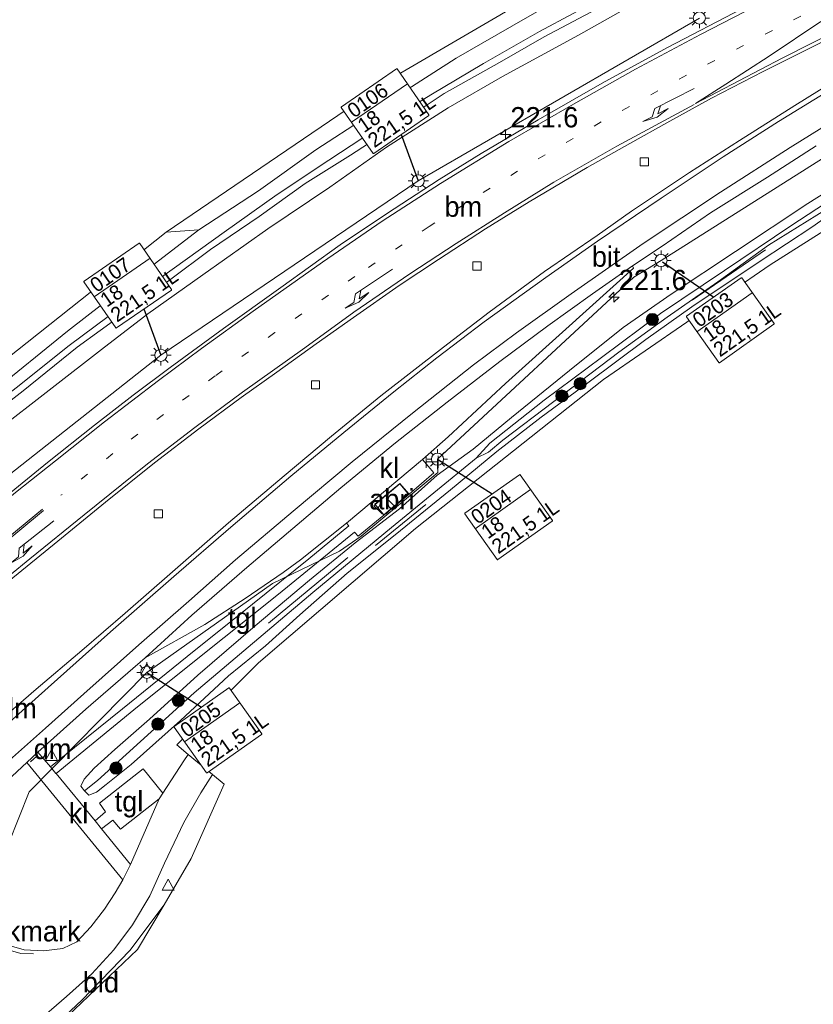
# Model space of a CAD drawing. Header units: metres. Extents: x 232248 to 233905, y 443105 to 443956.
# Tile 11 of 18: x 232956 to 233054, y 443552 to 443673. Entities that reach past the tile are written whole.
import ezdxf
from ezdxf.enums import TextEntityAlignment as Align

# ---------------------------------------------------------------- set-up
doc = ezdxf.new("R2010")
doc.units = ezdxf.units.M
doc.set_wipeout_variables(frame=1)
doc.linetypes.add('13strp', pattern=[4, 1, -3])
for name, color, linetype, lineweight in [('as-bs-kilometr', 1, 'Continuous', 18), ('bp-bs-bomenrij', 8, 'laanbep', 18), ('bp-bs-boom', 8, 'Continuous', 18), ('gw-bs-bodemwatergang', 8, 'Continuous', 18), ('gw-bs-insteekwatergang', 8, 'Continuous', 18), ('HTM_vb_kabeltrace_1', 5, 'Continuous', 18), ('HTM_vb_kabeltrace_2', 1, 'Continuous', 18), ('HTM_vb_lichtmast_t1', 5, 'Continuous', 18), ('kd-bs-dakrand', 13, 'Continuous', 18), ('kd-bs-maaiveldlijn', 8, 'Continuous', 18), ('kd-bs-nok', 13, 'Continuous', 18), ('kd-bs-opnamedtmgrens', 173, 'Continuous', 18), ('mk-b5-verdrijfstrp', 8, 'Continuous', 18), ('mk-bs-13streep 0.45', 8, '13strp', 18), ('mk-bs-haaientd', 8, 'haaitd', 18), ('mk-bs-pijlli750', 8, 'Continuous', 18), ('mk-bs-streep 0.15', 8, 'Continuous', 18), ('mk-bs-vlakmark', 8, 'Continuous', 18), ('og-b5-grond_ingericht', 8, 'Continuous', 18), ('og-b5-inrichtingselement', 8, 'Continuous', 18), ('og-bs-hulpgeometrie', 53, 'Continuous', 18), ('og-bs-inrichtingselement', 253, 'Continuous', 18), ('og-bs-terreinafscheiding', 253, 'Continuous', 18), ('vh-b5-verh_soort', 8, 'Continuous', 18), ('wh-bs-greppel', 8, 'greppel', 18), ('wh-bs-kolk', 8, 'Continuous', 18), ('wm-bs-t25_1000', 7, 'Continuous', 25), ('wm-bs-verkeersbord', 8, 'Continuous', 18)]:
    doc.layers.add(name, color=color, linetype=linetype, lineweight=lineweight)
doc.layers.add('to-xx-bibcontour', color=253, linetype='Continuous')
doc.styles.add('rtw_iso', font='iso-rtw.shx')
doc.linetypes.add('greppel', pattern='A,25.5,-0.01,[14,RTW.shx,S=1,R=0,X=0,Y=0],1,[14,RTW.shx,S=1,R=0,X=0,Y=0],1,[14,RTW.shx,S=1,R=0,X=0,Y=0],1,[14,RTW.shx,S=1,R=0,X=0,Y=0],1,[14,RTW.shx,S=1,R=0,X=0,Y=0],0.5,-0.01', length=30.02)
doc.linetypes.add('haaitd', pattern='A,0,-0.25,[25,RTW.shx,S=0.1,R=180,X=0,Y=0],-0.75', length=1)
doc.linetypes.add('laanbep', pattern='A,20,-1,[4,RTW.shx,S=0.75,R=0,X=0,Y=0],-1', length=22)

# ---------------------------------------------------------------- blocks, each defined once
blk = doc.blocks.new('dtbattr-l')
at = {"style": 'rtw_iso'}
blk.add_attdef('TAG', (0, 0), '', height=2.5, dxfattribs=at)
blk = doc.blocks.new('nokplat')
for p, q in [((-0.25, 1), (-1.25, 0)), ((-1.25, 0), (-0.25, -1)), ((0.25, 1), (1.25, 0)), ((1.25, 0), (0.25, -1))]:
    blk.add_line(p, q)
blk = doc.blocks.new('boom')
blk.add_hatch(color=256).paths.add_polyline_path([(-0.75, 0, 1), (0.75, 0, 1)])
blk.add_circle((0, 0), 0.75)
blk = doc.blocks.new('halte')
for p, q in [((-0.75, -0.75), (-0.75, 0.75)), ((0.75, 0), (-0.75, 0)), ((0.75, 0.75), (0.75, -0.75))]:
    blk.add_line(p, q)
blk = doc.blocks.new('hecto')
for p, q in [((0, 0.625), (-0.625, 0)), ((0, -0.625), (0, 0.625)), ((-0.625, 0), (0.625, 0)), ((0.625, 0), (0, -0.625))]:
    blk.add_line(p, q)
blk = doc.blocks.new('dtbattr')
at = {"style": 'rtw_iso'}
blk.add_attdef('TAG', (0.59, 0.87), '', height=2.5, dxfattribs=at)
blk = doc.blocks.new('pijll')
for p, q in [((0, 0, 0.1), (5.45, 0, 0.1)), ((5.7, 1.05, 0.1), (4, 0.75, 0.1)), ((4, 0.75, 0.1), (5.45, 0.75, 0.1)), ((5.45, 0.75, 0.1), (4.7, 0, 0.1)), ((6.2, 0.75, 0.1), (5.45, 0, 0.1)), ((7.5, 0.75, 0.1), (5.7, 1.05, 0.1)), ((7.5, 0.75, 0.1), (6.2, 0.75, 0.1))]:
    blk.add_line(p, q)
blk = doc.blocks.new('verkeersbord')
for p, q in [((0, 0.75), (-0.75, -0.625)), ((0.75, -0.625), (0, 0.75)), ((-0.75, -0.625), (0.75, -0.625))]:
    blk.add_line(p, q)
blk = doc.blocks.new('kolk')
blk.add_lwpolyline([(-0.5, -0.5), (0.5, -0.5), (0.5, 0.5), (-0.5, 0.5)], close=True)
blk = doc.blocks.new('dtbattr-r')
at = {"style": 'rtw_iso'}
blk.add_attdef('TAG', text='', height=2.5, dxfattribs=at).set_placement((0, 0), align=Align.MIDDLE_CENTER)
blk = doc.blocks.new('lantaarnpaal')
for p, q in [((0, 0.75), (0, 1.25)), ((-0.75, 0), (-1.25, 0)), ((-0.88, 0.88), (-0.53, 0.53)), ((0.53, 0.53), (0.88, 0.88)), ((0.75, 0), (1.25, 0)), ((-0.53, -0.53), (-0.88, -0.88)), ((0, -0.75), (0, -1.25)), ((0.53, -0.53), (0.88, -0.88))]:
    blk.add_line(p, q)
blk.add_circle((0, 0), 0.75)
blk = doc.blocks.new('Speedstartest')
at = {"color": 40, "lineweight": 0}
blk.add_wipeout([(0, 7), (0, 0), (8.34, 0), (8.34, 7)], dxfattribs=at).dxf.layer = 'to-xx-bibcontour'
at = {"layer": 'to-xx-bibcontour', "color": 40, "lineweight": 0}
blk.add_lwpolyline([(0.06, 7), (8.28, 7, -0.414214), (8.34, 6.94), (8.34, 0.06, -0.414214), (8.28, 0), (0.06, 0, -0.414214), (0, 0.06), (0, 6.94, -0.414214)], format="xyb", close=True, dxfattribs=at)
blk.add_lwpolyline([(0, 4.71), (8.34, 4.71)], dxfattribs=at)
at = {"color": 0, "linetype": 'ByBlock', "style": 'rtw_iso'}
for tag, p in [('GRPNR/MSTNR', (0.49, 4.92, 20.25)), ('WEGNR.', (0.49, 2.72, 20.25)), ('VOEDINGSKAST', (0.49, 0.48, 20.25))]:
    blk.add_attdef(tag, p, '', height=1.8, dxfattribs=at)

msp = doc.modelspace()

# ---------------------------------------------------------------- linework, layer by layer
at = {"layer": 'bp-bs-bomenrij'}
for points in [[(233047.74, 443645.11, 20.32), (233038.7, 443638.9, 20.29)], [(233005.91, 443613.75, 20.4), (232999.73, 443608.69, 20.41)], [(232996.33, 443607.22, 20.41), (232986.56, 443599.14, 20.41)]]:
    msp.add_polyline3d(points, dxfattribs=at)
at = {"layer": 'gw-bs-bodemwatergang'}
for points in [[(232937.08, 443612.65, 19.68), (232937.15, 443613.13, 19.68), (232941.62, 443616.87, 19.68), (232948.13, 443622.41, 19.77), (232955.47, 443628.12, 19.79), (232962.03, 443633.32, 19.78), (232971.76, 443640.59, 19.79), (232981.09, 443647.27, 19.81), (232987.63, 443651.91, 19.8), (232993.98, 443656.15, 19.8), (233000.92, 443660.7, 19.8), (233006.54, 443664.2, 19.8), (233013.03, 443668.05, 19.8), (233019.9, 443671.99, 19.8), (233028.19, 443676.46, 19.8), (233035.95, 443680.82, 19.8), (233044.36, 443685.24, 19.8), (233052.8, 443689.62, 19.8), (233058.21, 443692.2, 19.8)], [(233057.76, 443690.99, 19.82), (233052.22, 443688.23, 19.79), (233046.6, 443685.58, 19.79), (233040.28, 443682.22, 19.79), (233033.34, 443678.47, 19.79), (233026.94, 443674.75, 19.79), (233020.49, 443671.34, 19.79), (233015, 443668.16, 19.79), (233008.17, 443664.34, 19.79), (233001.78, 443660.08, 19.81), (232996.67, 443656.78, 19.81), (232991.06, 443653.28, 19.83), (232985.41, 443649.22, 19.83), (232979.42, 443645.15, 19.84), (232974.37, 443641.37, 19.83), (232968.66, 443637.21, 19.83), (232963.01, 443633.11, 19.77), (232956.37, 443627.74, 19.74), (232950.61, 443623.31, 19.74), (232946.06, 443619.57, 19.82), (232943.3, 443617.16, 19.89), (232940.5, 443614.93, 19.73), (232938.08, 443612.86, 19.65), (232937.08, 443612.65, 19.68)], [(233012.13, 443619.47, 20.22), (233013.79, 443621.28, 20.22), (233020.49, 443626.59, 20.2), (233027.56, 443631.85, 20.09), (233034.8, 443637.25, 20.06), (233042.68, 443642.55, 20.06), (233050.85, 443648.08, 20.06), (233057.27, 443652.25, 20.03), (233064.79, 443657.09, 20.02), (233069.95, 443660.14, 20.06), (233070.34, 443660.03, 19.93), (233069.56, 443659.19, 19.93), (233063.77, 443655.62, 19.93), (233056.44, 443650.87, 19.93), (233048.12, 443645.69, 19.98), (233041.88, 443641.15, 20.07), (233035.63, 443636.82, 20.11), (233029.69, 443632.49, 20.06), (233021.7, 443626.43, 20.06), (233015.39, 443621.67, 20.17), (233013.65, 443620.21, 20.19), (233012.13, 443619.47, 20.22)]]:
    msp.add_polyline3d(points, dxfattribs=at)
at = {"layer": 'gw-bs-insteekwatergang'}
for points in [[(233058, 443694.33, 21.16), (233050.97, 443691.15, 21.16), (233042.9, 443687.15, 21.13), (233034.38, 443682.67, 21.09), (233026.15, 443678.17, 21.09), (233018.14, 443673.6, 21.1), (233009.68, 443668.69, 21), (233002.54, 443664.14, 20.97), (232998.59, 443661.44, 20.97), (232992.4, 443657.4, 20.86), (232985.34, 443652.37, 20.74), (232977.98, 443647.57, 20.69), (232968.22, 443640.06, 20.58), (232961.82, 443635.11, 20.58), (232952.36, 443627.45, 20.64), (232943.93, 443621.02, 20.63), (232937.18, 443615.6, 20.89), (232935.78, 443614.21, 20.92), (232935.65, 443613.07, 20.92), (232936.11, 443612.08, 20.92)], [(233059.57, 443690.06, 20.91), (233051.39, 443686.14, 20.91), (233044.4, 443682.36, 20.91), (233038.64, 443679.48, 20.92), (233032.25, 443675.77, 20.95), (233024.73, 443671.52, 21.01), (233015.37, 443666.43, 21.02), (233008.68, 443662.59, 21.07), (233001.08, 443657.74, 21.07), (232994.12, 443652.83, 21.07), (232986.48, 443647.7, 21.07), (232978.46, 443642.04, 21.07), (232971.7, 443637.22, 21.07), (232965.98, 443632.82, 21.07), (232959.9, 443628.11, 21.07), (232952.68, 443622.54, 21.07), (232945.51, 443617.12, 20.95), (232941.82, 443614.05, 20.83), (232939.07, 443611.95, 20.8), (232937.92, 443611.43, 20.85), (232937.21, 443611.42, 20.85), (232936.11, 443612.08, 20.92)], [(233060.72, 443655.71, 20.33), (233052.94, 443650.8, 20.35), (233044.07, 443644.9, 20.35), (233036.15, 443639.63, 20.48), (233030.24, 443635.53, 20.48), (233023.63, 443630.26, 20.48), (233016.48, 443624.47, 20.56), (233011.75, 443620.58, 20.56), (233007.33, 443617.37, 20.63), (233002.68, 443613.2, 20.63), (232997.23, 443609.01, 20.65), (232991.59, 443604.42, 20.63), (232984.92, 443598.82, 20.63), (232977.86, 443592.72, 20.63), (232971.92, 443587.31, 20.59), (232967.65, 443583.58, 20.62), (232965.1, 443581.27, 20.62), (232963.86, 443579.93, 20.62), (232963.44, 443579.05, 20.62), (232963.9, 443578.5, 20.57), (232964.42, 443577.97, 20.57), (232965.39, 443578.31, 20.57), (232966.58, 443579.25, 20.57), (232969.65, 443581.74, 20.55), (232975.72, 443587.17, 20.53), (232981.61, 443592.63, 20.53), (232986.2, 443596.36, 20.51), (232990.4, 443600.18, 20.52), (232996.26, 443605.29, 20.52), (233002.16, 443610.03, 20.52), (233008.95, 443615.57, 20.52), (233014.68, 443620.26, 20.55), (233020.11, 443624.52, 20.56), (233025.87, 443628.71, 20.56), (233033.02, 443634.06, 20.56), (233038.66, 443638.09, 20.56), (233047.08, 443643.7, 20.5), (233053.57, 443647.97, 20.45), (233057.67, 443650.9, 20.45)]]:
    msp.add_polyline3d(points, dxfattribs=at)
at = {"layer": 'HTM_vb_kabeltrace_1'}
for p, q in [((233039.6, 443673.65), (233004.99, 443653.6)), ((232973.31, 443632.12), (233004.99, 443653.6)), ((232995.54, 443647.53), (232995.54, 443647.53)), ((232943.9, 443608.98), (232973.31, 443632.12))]:
    msp.add_line(p, q, dxfattribs=at)
at = {"layer": 'HTM_vb_kabeltrace_2'}
for p, q in [((233034.88, 443643.79, 20.87), (233067.99, 443664.7, 20.87)), ((233031.53, 443641.72), (233034.88, 443643.79, 20.87)), ((233007.36, 443619.33, 20.87), (233031.53, 443641.72)), ((233007.42, 443617.68), (233007.36, 443619.33, 20.87)), ((232997.98, 443609.83), (233007.42, 443617.68)), ((232995.29, 443608), (232997.98, 443609.83)), ((232987.06, 443604), (232995.29, 443608)), ((232971.58, 443593.08, 20.87), (232987.06, 443604)), ((232957.08, 443578.36), (232971.58, 443593.08, 20.87)), ((232957.08, 443578.36), (232951.18, 443563.59))]:
    msp.add_line(p, q, dxfattribs=at)
at = {"layer": 'kd-bs-dakrand'}
msp.add_polyline3d([(233002.59, 443614.02, 22.8), (233000.76, 443612.49, 22.8), (232999.7, 443613.76, 23.17), (233002.73, 443616.28, 23.17), (233003.79, 443615.01, 22.8), (233002.59, 443614.02, 22.8)], dxfattribs=at)
at = {"layer": 'kd-bs-maaiveldlijn'}
msp.add_polyline3d([(233002.63, 443613.98, 20.77), (233000.75, 443612.42, 20.77), (232999.63, 443613.77, 20.77), (233002.73, 443616.35, 20.77), (233003.86, 443615.01, 20.77), (233002.63, 443613.98, 20.77)], dxfattribs=at)
at = {"layer": 'kd-bs-opnamedtmgrens'}
for points in [[(232858.82, 443548.8, 20.74), (232868.71, 443558.54, 20.73), (232880.61, 443576, 20.73), (232883.02, 443588.47, 20.71), (232882.14, 443600.77, 20.66), (232873.15, 443624.45, 20.62), (232878.9, 443629.41, 20.89), (232885.63, 443635.21, 20.91), (232887.02, 443636.41, 20.92), (232895.53, 443643.74, 20.92), (232923.83, 443614.58, 20.89), (232930.1, 443617.79, 21.06), (232930.62, 443618.09, 21.06), (232949.06, 443627.52, 20.63), (232973.96, 443647.3, 20.86), (233002.5, 443666.68, 21.07), (233035.85, 443686.19, 21.23), (233060.42, 443698.03, 21.11)], [(233073.73, 443659.33, 20.55), (233048.34, 443643.24, 20.55), (233027.79, 443629.14, 20.55), (233004.64, 443610.8, 20.55), (232985.33, 443594.24, 20.55), (232975.26, 443584.15, 20.55), (232976.68, 443582.97, 20.48), (232979.67, 443580.51, 20.39), (232981.11, 443579.31, 20.39), (232977.04, 443570.16, 20.32), (232973.71, 443564.47, 20.18), (232970.42, 443558.97, 20.18), (232959.23, 443548.3, 20.18)]]:
    msp.add_polyline3d(points, dxfattribs=at)
at = {"layer": 'mk-b5-verdrijfstrp'}
msp.add_polyline3d([(233057.19, 443672.45, 20.86), (233049.79, 443668.72, 20.85), (233039.11, 443663.11, 20.81), (233042.85, 443665.5, 20.82), (233048.19, 443668.95, 20.82), (233054.57, 443673.23, 20.86)], dxfattribs=at)
at = {"layer": 'mk-bs-13streep 0.45'}
msp.add_polyline3d([(233059.26, 443677.45, 20.86), (233048.6, 443672.12, 20.95), (233038.01, 443666.6, 20.93), (233027.52, 443660.85, 20.98), (233017.22, 443654.8, 20.99), (233006.32, 443647.98, 21.01), (232997.2, 443641.81, 21), (232987.33, 443634.91, 21), (232979.99, 443629.57, 21.04), (232973.61, 443624.84, 21.05), (232967.37, 443620.01, 21.08), (232961, 443614.88, 21.09)], dxfattribs=at)
at = {"layer": 'mk-bs-haaientd'}
msp.add_polyline3d([(232957.27, 443582.06, 20.98), (232958.02, 443582.74, 20.98)], dxfattribs=at)
at = {"layer": 'mk-bs-streep 0.15'}
for points in [[(232941.8, 443603.91, 21.22), (232948.29, 443609.35, 21.22), (232955.39, 443615.23, 21.22), (232960.31, 443619.12, 21.22), (232966.35, 443623.91, 21.21), (232973.02, 443629.03, 21.21), (232978.32, 443632.97, 21.17), (232984.67, 443637.54, 21.17), (232993.22, 443643.57, 21.14), (233000.54, 443648.64, 21.12), (233007.72, 443653.28, 21.08), (233016.13, 443658.45, 21.04), (233024.09, 443663.05, 21.04), (233031.76, 443667.35, 21.04), (233039.75, 443671.61, 21.04), (233047.97, 443675.84, 21.07), (233056.6, 443680.12, 21.07)], [(232951.37, 443584.01, 21.1), (232959.43, 443591.23, 21), (232967.1, 443598.05, 20.99), (232974.88, 443604.9, 20.97), (232981.9, 443610.97, 20.96), (232989.3, 443617.25, 20.96), (232995.81, 443622.62, 20.96), (233002, 443627.6, 20.96), (233007.3, 443631.8, 20.92), (233013.09, 443636.23, 20.91), (233020.68, 443641.71, 20.91), (233027.08, 443646.19, 20.92), (233034.91, 443651.47, 20.89), (233042.54, 443656.56, 20.89), (233049.36, 443660.91, 20.87), (233056.23, 443665.14, 20.83)], [(233038.95, 443663.02, 20.81), (233029.43, 443657.86, 20.81), (233021.68, 443653.42, 20.81), (233015.6, 443649.67, 20.81), (233009.64, 443645.89, 20.81), (233003.97, 443642.14, 20.81), (232997.08, 443637.44, 20.81), (232991.01, 443633.04, 20.82), (232983.37, 443627.59, 20.84), (232977.5, 443623.23, 20.87), (232971.66, 443618.76, 20.9), (232963.88, 443612.49, 20.95), (232957.17, 443607.06, 20.96), (232949.61, 443600.89, 20.99)], [(233058.57, 443662.56, 20.81), (233050.77, 443657.72, 20.82), (233042.22, 443652.22, 20.82), (233032.68, 443645.87, 20.84), (233023.82, 443639.69, 20.87), (233017.07, 443634.87, 20.87), (233011.8, 443630.93, 20.91), (233004.3, 443624.99, 20.95), (232996.87, 443619.01, 20.95), (232989.61, 443612.94, 20.94), (232982.48, 443606.92, 20.96), (232976.76, 443601.85, 20.94), (232970.57, 443596.47, 20.97), (232963.82, 443590.44, 20.99), (232959.09, 443586.2, 21.08), (232953.93, 443581.61, 21.09)], [(232944.18, 443601.18, 21.17), (232950.63, 443606.53, 21.17), (232958.71, 443613.19, 21.13)], [(232944.34, 443600.99, 21.17), (232950.79, 443606.34, 21.17), (232958.87, 443613, 21.13)], [(232953.66, 443559.17, 20.57), (232956.06, 443558.44, 20.54), (232957.64, 443558.43, 20.54)]]:
    msp.add_polyline3d(points, dxfattribs=at)
at = {"layer": 'og-b5-grond_ingericht'}
msp.add_polyline3d([(232973.71, 443564.47, 20.18), (232970.42, 443558.97, 20.18), (232959.23, 443548.3, 20.18), (232958.13, 443547.58, 20.17), (232963.58, 443552.71, 20.17), (232969.47, 443558.84, 20.18)], close=True, dxfattribs=at)
at = {"layer": 'og-b5-inrichtingselement'}
msp.add_polyline3d([(233000.75, 443612.42, 20.77), (232999.63, 443613.77, 20.77), (233002.73, 443616.35, 20.77), (233003.86, 443615.01, 20.77), (233002.63, 443613.98, 20.77)], close=True, dxfattribs=at)
at = {"layer": 'og-bs-hulpgeometrie'}
msp.add_polyline3d([(232963.9, 443578.5, 20.57), (232965.51, 443579.77, 20.22)], dxfattribs=at)
at = {"layer": 'og-bs-terreinafscheiding'}
for points in [[(232950.62, 443611.8, 21.2), (232959.35, 443618.91, 21.2), (232965.15, 443623.53, 21.2), (232969.9, 443627.22, 21.2), (232974.45, 443630.62, 21.2), (232981.03, 443635.42, 21.17), (232988.07, 443640.48, 21.14), (232995.39, 443645.74, 21.13), (233001.1, 443649.53, 21.13), (233007.57, 443653.75, 21.11), (233012.75, 443656.97, 21.06), (233019.74, 443661.1, 21.05), (233027.65, 443665.64, 21.05), (233035.7, 443670.01, 21.05), (233044.85, 443674.77, 21.05)], [(232953.48, 443603.45, 21.04), (232960.63, 443609.23, 21), (232966.49, 443614.04, 20.97), (232972.53, 443618.86, 20.95), (232977.98, 443623.05, 20.95), (232983.2, 443626.91, 20.93), (232987.57, 443630.06, 20.9), (232992.44, 443633.53, 20.89), (232997, 443636.76, 20.85), (233002.63, 443640.7, 20.84), (233007.47, 443643.9, 20.84), (233013.28, 443647.71, 20.84), (233018.63, 443651.03, 20.84), (233025.8, 443655.25, 20.83), (233031.05, 443658.2, 20.79), (233035.59, 443660.73, 20.75), (233041.1, 443663.77, 20.75), (233047.45, 443667.08, 20.77), (233053.62, 443670.15, 20.77), (233059.24, 443673.01, 20.8)], [(233057.43, 443666.66, 20.79), (233051.35, 443662.87, 20.79), (233044.53, 443658.55, 20.79), (233038.4, 443654.61, 20.79), (233031.23, 443649.87, 20.82), (233027, 443646.87, 20.87), (233020.52, 443642.42, 20.92), (233013.72, 443637.42, 20.93), (233008.09, 443633.11, 20.93), (233000.37, 443627.13, 20.94), (232994.3, 443622.18, 20.96), (232988.5, 443617.29, 20.96), (232981.63, 443611.48, 20.99), (232974.42, 443605.15, 20.99), (232968.91, 443600.37, 20.99), (232963.59, 443595.77, 20.99), (232957.96, 443590.99, 20.99), (232954.23, 443587.78, 21.08), (232952.93, 443586.7, 21.08)], [(233053.99, 443657.9, 20.65), (233047.98, 443654.07, 20.65), (233040.96, 443649.64, 20.66), (233035.01, 443645.55, 20.67), (233031.39, 443643.15, 20.69), (233031.5, 443642.85, 20.69), (233023.16, 443635.35, 20.72), (233015.73, 443628.65, 20.73), (233008.69, 443622.06, 20.75), (233005.53, 443619.29, 20.75), (232996.17, 443611.45, 20.74), (232990.5, 443606.95, 20.74), (232988.36, 443605.38, 20.74), (232983.7, 443602.16, 20.72), (232978.72, 443598.96, 20.75), (232971.35, 443594.86, 20.84), (232964.08, 443588.54, 20.86), (232958.17, 443583.25, 20.97), (232956.79, 443581.98, 20.96), (232953.13, 443578.63, 20.95)], [(232977.98, 443647.57, 20.69), (232973.96, 443647.3, 20.86)], [(232971.35, 443594.86, 20.84), (232977.13, 443600.1, 20.84), (232983.89, 443605.99, 20.84), (232989.55, 443610.81, 20.81), (232995.44, 443615.81, 20.76), (233002.18, 443621.32, 20.75), (233008.55, 443626.33, 20.74), (233015.02, 443631.34, 20.73), (233020.94, 443635.75, 20.73), (233026.43, 443639.69, 20.73), (233031.39, 443643.15, 20.69)], [(233005.53, 443619.29, 20.75), (233006.93, 443617.63, 20.75), (233003.86, 443615.01, 20.77)], [(233000.75, 443612.42, 20.77), (232997.6, 443609.83, 20.77), (232997.14, 443610.35, 20.76), (232987.78, 443602.69, 20.76), (232977.87, 443594.77, 20.77), (232969.99, 443588.46, 20.8), (232960.4, 443580.61, 20.78)], [(232959.7, 443581.44, 20.84), (232968.58, 443588.59, 20.84), (232976.54, 443595.01, 20.86), (232984.57, 443601.46, 20.86), (232991.51, 443607.04, 20.77), (232996.46, 443611.12, 20.75), (232996.17, 443611.45, 20.74)], [(232953.93, 443559.66, 20.46), (232956.49, 443558.93, 20.46), (232958.87, 443558.79, 20.46), (232961.24, 443559.09, 20.37), (232962.96, 443559.91, 20.39), (232964.67, 443561.73, 20.39), (232966.37, 443563.91, 20.39), (232967.68, 443565.94, 20.39), (232968.63, 443567.55, 20.45), (232969.55, 443569.42, 20.46), (232973.09, 443577.51, 20.53), (232973.55, 443578.21, 20.5), (232976.13, 443582.2, 20.54), (232976.68, 443582.97, 20.48)], [(232960.4, 443580.61, 20.78), (232960.37, 443580.64, 20.78), (232959.7, 443581.44, 20.84), (232958.17, 443583.25, 20.97)], [(232956.79, 443581.98, 20.96), (232968.63, 443567.55, 20.45)], [(232957.72, 443549.71, 20.37), (232961.67, 443553.16, 20.37), (232964.8, 443555.95, 20.37), (232967.51, 443558.9, 20.37), (232969.8, 443561.99, 20.36), (232971.95, 443565.56, 20.36), (232973.76, 443569.57, 20.36), (232976.13, 443574.6, 20.38), (232978.23, 443578.23, 20.39), (232979.67, 443580.51, 20.39)], [(232960.4, 443580.61, 20.78), (232965.2, 443574.78, 20.63), (232966, 443573.79, 20.6), (232969.55, 443569.42, 20.46)], [(232965.2, 443574.78, 20.63), (232966.48, 443575.9, 20.63), (232965.76, 443576.99, 20.63), (232971.14, 443581.18, 20.54), (232973.55, 443578.21, 20.5)], [(232973.09, 443577.51, 20.53), (232968.34, 443573.77, 20.57), (232967.4, 443574.86, 20.57), (232966, 443573.79, 20.6)], [(232958.13, 443547.58, 20.17), (232963.58, 443552.71, 20.17), (232969.47, 443558.84, 20.18), (232973.71, 443564.47, 20.18)]]:
    msp.add_polyline3d(points, dxfattribs=at)
at = {"layer": 'vh-b5-verh_soort'}
for points in [[(232950.62, 443611.8, 21.2), (232959.35, 443618.91, 21.2), (232965.15, 443623.53, 21.2), (232969.9, 443627.22, 21.2), (232974.45, 443630.62, 21.2), (232981.03, 443635.42, 21.17), (232988.07, 443640.48, 21.14), (232995.39, 443645.74, 21.13), (233001.1, 443649.53, 21.13), (233007.57, 443653.75, 21.11), (233012.75, 443656.97, 21.06), (233019.74, 443661.1, 21.05), (233027.65, 443665.64, 21.05), (233035.7, 443670.01, 21.05), (233044.85, 443674.77, 21.05)], [(233059.24, 443673.01, 20.8), (233053.62, 443670.15, 20.77), (233047.45, 443667.08, 20.77), (233041.1, 443663.77, 20.75), (233035.59, 443660.73, 20.75), (233031.05, 443658.2, 20.79), (233025.8, 443655.25, 20.83), (233018.63, 443651.03, 20.84), (233013.28, 443647.71, 20.84), (233007.47, 443643.9, 20.84), (233002.63, 443640.7, 20.84), (232997, 443636.76, 20.85), (232992.44, 443633.53, 20.89), (232987.57, 443630.06, 20.9), (232983.2, 443626.91, 20.93), (232977.98, 443623.05, 20.95), (232972.53, 443618.86, 20.95), (232966.49, 443614.04, 20.97), (232960.63, 443609.23, 21), (232953.48, 443603.45, 21.04)], [(232954.23, 443587.78, 21.08), (232957.96, 443590.99, 20.99), (232963.59, 443595.77, 20.99), (232968.91, 443600.37, 20.99), (232974.42, 443605.15, 20.99), (232981.63, 443611.48, 20.99), (232988.5, 443617.29, 20.96), (232994.3, 443622.18, 20.96), (233000.37, 443627.13, 20.94), (233008.09, 443633.11, 20.93), (233013.72, 443637.42, 20.93), (233020.52, 443642.42, 20.92), (233027, 443646.87, 20.87), (233031.23, 443649.87, 20.82), (233038.4, 443654.61, 20.79), (233044.53, 443658.55, 20.79), (233051.35, 443662.87, 20.79), (233057.43, 443666.66, 20.79)], [(233053.99, 443657.9, 20.65), (233047.98, 443654.07, 20.65), (233040.96, 443649.64, 20.66), (233035.01, 443645.55, 20.67), (233031.39, 443643.15, 20.69), (233026.43, 443639.69, 20.73), (233020.94, 443635.75, 20.73), (233015.02, 443631.34, 20.73), (233008.55, 443626.33, 20.74), (233002.18, 443621.32, 20.75), (232995.44, 443615.81, 20.76), (232989.55, 443610.81, 20.81), (232983.89, 443605.99, 20.84), (232977.13, 443600.1, 20.84), (232971.35, 443594.86, 20.84), (232964.08, 443588.54, 20.86), (232958.17, 443583.25, 20.97), (232956.79, 443581.98, 20.96), (232953.13, 443578.63, 20.95)], [(232953.93, 443559.66, 20.46), (232956.49, 443558.93, 20.46), (232958.87, 443558.79, 20.46), (232961.24, 443559.09, 20.37), (232962.96, 443559.91, 20.39), (232964.67, 443561.73, 20.39), (232966.37, 443563.91, 20.39), (232967.68, 443565.94, 20.39), (232968.63, 443567.55, 20.45), (232969.55, 443569.42, 20.46), (232973.09, 443577.51, 20.53), (232973.55, 443578.21, 20.5), (232976.13, 443582.2, 20.54), (232976.68, 443582.97, 20.48), (232979.67, 443580.51, 20.39), (232978.23, 443578.23, 20.39), (232976.13, 443574.6, 20.38), (232973.76, 443569.57, 20.36), (232971.95, 443565.56, 20.36), (232969.8, 443561.99, 20.36), (232967.51, 443558.9, 20.37), (232964.8, 443555.95, 20.37), (232961.67, 443553.16, 20.37), (232957.72, 443549.71, 20.37)]]:
    msp.add_polyline3d(points, dxfattribs=at)
for points in [[(232996.17, 443611.45, 20.74), (232990.5, 443606.95, 20.74), (232988.36, 443605.38, 20.74), (232983.7, 443602.16, 20.72), (232978.72, 443598.96, 20.75), (232971.35, 443594.86, 20.84), (232977.13, 443600.1, 20.84), (232983.89, 443605.99, 20.84), (232989.55, 443610.81, 20.81), (232995.44, 443615.81, 20.76), (233002.18, 443621.32, 20.75), (233008.55, 443626.33, 20.74), (233015.02, 443631.34, 20.73), (233020.94, 443635.75, 20.73), (233026.43, 443639.69, 20.73), (233031.39, 443643.15, 20.69), (233031.5, 443642.85, 20.69), (233023.16, 443635.35, 20.72), (233015.73, 443628.65, 20.73), (233008.69, 443622.06, 20.75), (233005.53, 443619.29, 20.75)], [(233000.75, 443612.42, 20.77), (232997.6, 443609.83, 20.77), (232997.14, 443610.35, 20.76), (232987.78, 443602.69, 20.76), (232977.87, 443594.77, 20.77), (232969.99, 443588.46, 20.8), (232960.4, 443580.61, 20.78), (232960.37, 443580.64, 20.78), (232959.7, 443581.44, 20.84), (232968.58, 443588.59, 20.84), (232976.54, 443595.01, 20.86), (232984.57, 443601.46, 20.86), (232991.51, 443607.04, 20.77), (232996.46, 443611.12, 20.75), (232996.17, 443611.45, 20.74), (233005.53, 443619.29, 20.75), (233006.93, 443617.63, 20.75), (233003.86, 443615.01, 20.77), (233002.73, 443616.35, 20.77), (232999.63, 443613.77, 20.77)], [(232960.4, 443580.61, 20.78), (232965.2, 443574.78, 20.63), (232966, 443573.79, 20.6), (232969.55, 443569.42, 20.46), (232968.63, 443567.55, 20.45), (232956.79, 443581.98, 20.96), (232958.17, 443583.25, 20.97), (232959.7, 443581.44, 20.84), (232960.37, 443580.64, 20.78)], [(232973.09, 443577.51, 20.53), (232968.34, 443573.77, 20.57), (232967.4, 443574.86, 20.57), (232966, 443573.79, 20.6), (232965.2, 443574.78, 20.63), (232966.48, 443575.9, 20.63), (232965.76, 443576.99, 20.63), (232971.14, 443581.18, 20.54), (232973.55, 443578.21, 20.5)]]:
    msp.add_polyline3d(points, close=True, dxfattribs=at)
at = {"layer": 'wh-bs-greppel'}
msp.add_polyline3d([(232965.51, 443579.77, 20.22), (232977.4, 443590.57, 20.22), (232992.02, 443602.92, 20.22), (233001.69, 443610.92, 20.22), (233012.13, 443619.47, 20.22)], dxfattribs=at)

# ---------------------------------------------------------------- block references
at = {"layer": 'as-bs-kilometr'}
for p in [(233015.75, 443659.31, 21.18), (233029.09, 443639.27, 20.78)]:
    msp.add_blockref('dtbattr', p, dxfattribs=at).add_auto_attribs({'TAG': '221.6'})
for p in [(233015.75, 443659.31, 21.18), (233029.09, 443639.27, 20.78)]:
    msp.add_blockref('hecto', p, dxfattribs=at)
at = {"layer": 'bp-bs-boom'}
for p in [(233033.81, 443636.53, 20.28), (233024.92, 443628.62, 20.28), (233022.68, 443627.11, 20.28), (232975.45, 443589.61, 20.41), (232972.94, 443586.71, 20.2), (232967.78, 443581.29, 20.24)]:
    msp.add_blockref('boom', p, dxfattribs=at)
at = {"layer": 'HTM_vb_lichtmast_t1'}
for p in [(233039.6, 443673.65), (233004.99, 443653.6), (232973.31, 443632.12)]:
    msp.add_blockref('lantaarnpaal', p, dxfattribs=at)
at = {"layer": 'HTM_vb_lichtmast_t1', "color": 1}
for p in [(233034.88, 443643.79, 20.87), (233007.36, 443619.33, 20.87), (232971.58, 443593.08, 20.87)]:
    msp.add_blockref('lantaarnpaal', p, dxfattribs=at)
at = {"layer": 'kd-bs-nok'}
msp.add_blockref('nokplat', (233000.78, 443613.58, 23.04), dxfattribs=at)
at = {"layer": 'mk-bs-13streep 0.45'}
msp.add_blockref('dtbattr-l', (233008.22, 443649.17), dxfattribs=at).add_auto_attribs({'TAG': 'bm'})
at = {"layer": 'mk-bs-haaientd'}
for p in [(232953.38, 443587.41), (232957.65, 443582.4)]:
    msp.add_blockref('dtbattr-l', p, dxfattribs=at).add_auto_attribs({'TAG': 'dm'})
at = {"layer": 'mk-bs-pijlli750'}
for p, rotation in [((233038.98, 443664.99, 20.9), 207.2000055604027), ((233001.81, 443642.71, 20.96), 213.8000209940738), ((232960.14, 443611.75, 21.07), 218.4999937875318)]:
    msp.add_blockref('pijll', p, dxfattribs=dict(at, rotation=rotation))
at = {"layer": 'mk-bs-vlakmark'}
msp.add_blockref('dtbattr', (232949.46, 443559.08, 20.65), dxfattribs=at).add_auto_attribs({'TAG': 'vlakmark'})
at = {"layer": 'og-b5-grond_ingericht'}
msp.add_blockref('dtbattr-r', (232965.92, 443554.91), dxfattribs=at).add_auto_attribs({'TAG': 'bld'})
at = {"layer": 'og-b5-inrichtingselement'}
msp.add_blockref('dtbattr-r', (233001.74, 443614.39), dxfattribs=at).add_auto_attribs({'TAG': 'abri'})
at = {"layer": 'og-bs-inrichtingselement'}
msp.add_blockref('halte', (233006.7, 443619, 20.77), dxfattribs=at)
at = {"layer": 'vh-b5-verh_soort'}
for p, values in [((233028.13, 443644.27), {'TAG': 'bit'}), ((233001.42, 443618.27), {'TAG': 'kl'}), ((232983.32, 443599.79), {'TAG': 'tgl'}), ((232969.38, 443577.2), {'TAG': 'tgl'}), ((232963.17, 443575.73), {'TAG': 'kl'})]:
    msp.add_blockref('dtbattr-r', p, dxfattribs=at).add_auto_attribs(values)
at = {"layer": 'wh-bs-kolk'}
for p in [(233032.82, 443655.94, 20.63), (233012.22, 443643.12, 20.57), (232992.35, 443628.47, 20.59), (232972.99, 443612.6, 20.64)]:
    msp.add_blockref('kolk', p, dxfattribs=at)
at = {"layer": 'wm-bs-verkeersbord'}
for p in [(232971.59, 443593.41, 20.93), (232959.83, 443582.83, 20.91), (232974.2, 443566.87, 20.36)]:
    msp.add_blockref('verkeersbord', p, dxfattribs=at)

# ---------------------------------------------------------------- next in the draw order: block references
at = {"layer": 'wm-bs-t25_1000'}
for p, rotation, values in [((232999.46, 443656.93), 34.60142695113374, {'VOEDINGSKAST': '221,5 1L', 'WEGNR.': '18', 'GRPNR/MSTNR': '0106'}), ((232967.78, 443635.45), 34.60142695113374, {'VOEDINGSKAST': '221,5 1L', 'WEGNR.': '18', 'GRPNR/MSTNR': '0107'}), ((233042.02, 443631.17, 20.47), 35.18421227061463, {'VOEDINGSKAST': '221,5 1L', 'WEGNR.': '18', 'GRPNR/MSTNR': '0203'}), ((233014.73, 443606.92, 20.47), 35.18421227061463, {'VOEDINGSKAST': '221,5 1L', 'WEGNR.': '18', 'GRPNR/MSTNR': '0204'}), ((232978.94, 443580.67, 20.47), 35.18421227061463, {'VOEDINGSKAST': '221,5 1L', 'WEGNR.': '18', 'GRPNR/MSTNR': '0205'})]:
    msp.add_blockref('Speedstartest', p, dxfattribs=dict(at, rotation=rotation)).add_auto_attribs(values)

# ---------------------------------------------------------------- next in the draw order: linework, layer by layer
for points in [[(233002.89, 443659.3), (233004.99, 443653.6)], [(232971.21, 443637.82), (232973.31, 443632.12)]]:
    msp.add_lwpolyline(points, dxfattribs=at)
at = {"layer": 'wm-bs-t25_1000', "elevation": 20.87}
for points in [[(233035.05, 443643.62), (233041.4, 443639.29)], [(233007.36, 443619.33), (233014.1, 443615.05)], [(232971.58, 443593.08), (232978.31, 443588.79)]]:
    msp.add_lwpolyline(points, dxfattribs=at)

doc.saveas('drawing.dxf')
